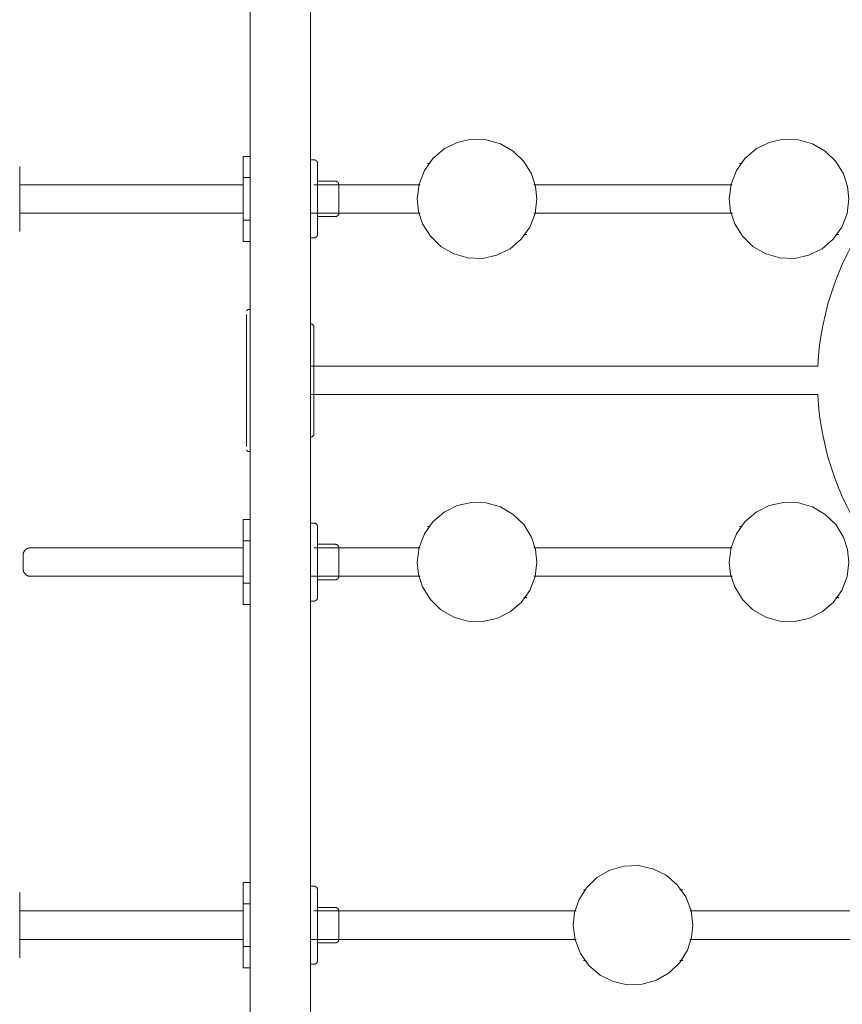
# Model space of a CAD drawing. Header units: inches. Extents: x -1 to 4727, y -3 to 1727.
# Tile 79 of 163: x 2714 to 2728, y 1392 to 1409. Entities that reach past the tile are written whole.
import ezdxf

# ---------------------------------------------------------------- set-up
doc = ezdxf.new("R2010")
doc.units = ezdxf.units.IN
doc.header["$LTSCALE"] = 42
doc.header["$MEASUREMENT"] = 0
doc.layers.get('0').update_dxf_attribs({"linetype": 'CONTINUOUS'})
doc.layers.add('I-FURN', color=8, linetype='CONTINUOUS')

# ---------------------------------------------------------------- blocks, each defined once
blk = doc.blocks.new('Game - Foosball Table - Default-3751008-FURNITURE PLAN - FLOOR 09 - EAST')
at = {"lineweight": 9}
for p, q in [((9.348, -1.003), (9.348, -7.245)), ((9.848, -7.247), (9.848, -1)), ((-3.794, -4.625), (-3.794, -4.625)), ((-2.605, -4.625), (-2.605, -4.625)), ((-2.574, -4.675), (-2.574, -4.625)), ((2.605, -4.625), (2.605, -4.625)), ((3.794, -4.625), (3.794, -4.625)), ((3.824, -4.675), (3.824, -4.625)), ((-0.25, -13.923), (-0.25, -4.994)), ((-0.25, -4.994), (-0.25, -13.923)), ((0.25, -4.994), (0.25, -13.923)), ((0.25, -13.923), (0.25, -4.994)), ((-3.824, -6.325), (-3.824, -6.375)), ((-3.794, -6.375), (-3.794, -6.375)), ((-2.605, -6.375), (-2.605, -6.375)), ((2.574, -6.325), (2.574, -6.375)), ((2.605, -6.375), (2.605, -6.375)), ((3.794, -6.375), (3.794, -6.375)), ((-3.449, -6.503), (-3.449, -10)), ((-2.949, -9.997), (-2.949, -6.5)), ((2.949, -6.503), (2.949, -10)), ((3.449, -9.997), (3.449, -6.5)), ((8.973, -7.375), (8.973, -7.423)), ((9.012, -7.375), (9.012, -7.375)), ((10.191, -7.375), (10.191, -7.375)), ((10.223, -7.423), (10.223, -7.375)), ((8.973, -9.097), (8.973, -9.125)), ((9.006, -9.125), (9.006, -9.125)), ((10.184, -9.125), (10.184, -9.125)), ((10.223, -9.125), (10.223, -9.077)), ((9.348, -9.253), (9.348, -13.875)), ((9.848, -13.937), (9.848, -9.255)), ((-3.794, -10.125), (-3.794, -10.125)), ((-2.605, -10.125), (-2.605, -10.125)), ((-2.574, -10.175), (-2.574, -10.125)), ((2.605, -10.125), (2.605, -10.125)), ((3.794, -10.125), (3.794, -10.125)), ((3.824, -10.175), (3.824, -10.125)), ((-3.824, -11.825), (-3.824, -11.875)), ((-3.794, -11.875), (-3.794, -11.875)), ((-2.605, -11.875), (-2.605, -11.875)), ((2.574, -11.825), (2.574, -11.875)), ((2.605, -11.875), (2.605, -11.875)), ((3.794, -11.875), (3.794, -11.875)), ((-3.449, -12.003), (-3.449, -13.875)), ((-2.949, -13.937), (-2.949, -12)), ((2.949, -12.003), (2.949, -13.875)), ((3.449, -13.937), (3.449, -12)), ((-3.512, -13.5), (-3.512, -13.813)), ((-2.887, -13.813), (-2.887, -13.5)), ((2.887, -13.5), (2.887, -13.813)), ((3.512, -13.813), (3.512, -13.5)), ((9.286, -13.5), (9.286, -13.813)), ((9.911, -13.813), (9.911, -13.5)), ((-3.887, -13.875), (-3.887, -13.937)), ((-3.47, -13.813), (-3.199, -13.813)), ((-3.199, -13.813), (-2.929, -13.813)), ((-2.512, -13.937), (-2.512, -13.875)), ((2.512, -13.875), (2.512, -13.937)), ((2.929, -13.813), (3.199, -13.813)), ((3.199, -13.813), (3.47, -13.813)), ((3.887, -13.937), (3.887, -13.875)), ((8.911, -13.875), (8.911, -13.937)), ((9.328, -13.813), (9.598, -13.813)), ((9.598, -13.813), (9.869, -13.813)), ((10.286, -13.937), (10.286, -13.875)), ((24.937, -13.937), (-24.937, -13.937)), ((-25.022, -15), (25.022, -15)), ((-3.949, -15), (-3.949, -15.125)), ((-3.574, -15), (-3.574, -15.125)), ((-2.824, -15.125), (-2.824, -15)), ((-2.449, -15), (-2.449, -15.125)), ((0, -15.062), (-1.164, -15.062)), ((-1.164, -15.062), (0, -15.062)), ((0, -15.062), (1.164, -15.062)), ((1.164, -15.062), (0, -15.062)), ((2.449, -15), (2.449, -15.125)), ((2.824, -15), (2.824, -15.125)), ((3.574, -15.125), (3.574, -15)), ((3.949, -15), (3.949, -15.125)), ((8.848, -15), (8.848, -15.125)), ((9.223, -15), (9.223, -15.125)), ((9.973, -15.125), (9.973, -15)), ((10.348, -15), (10.348, -15.125)), ((-3.574, -15.125), (-3.949, -15.125)), ((-2.824, -15.125), (-3.574, -15.125)), ((-3.449, -15.125), (-3.449, -19.062)), ((-2.949, -19.062), (-2.949, -15.125)), ((-2.449, -15.125), (-2.824, -15.125)), ((2.824, -15.125), (2.449, -15.125)), ((3.574, -15.125), (2.824, -15.125)), ((2.949, -15.125), (2.949, -18.875)), ((3.449, -18.875), (3.449, -15.125)), ((3.949, -15.125), (3.574, -15.125)), ((9.223, -15.125), (8.848, -15.125)), ((9.973, -15.125), (9.223, -15.125)), ((9.348, -15.125), (9.348, -19.062)), ((9.848, -19.062), (9.848, -15.125)), ((10.348, -15.125), (9.973, -15.125))]:
    blk.add_line(p, q, dxfattribs=at)
at = {"lineweight": 9, "flags": 128}
for points in [[(-3.199, -6.554), (-3.457, -6.522), (-3.698, -6.429), (-3.91, -6.279), (-4.079, -6.082), (-4.194, -5.85), (-4.249, -5.596), (-4.241, -5.337), (-4.17, -5.088), (-4.04, -4.863), (-3.859, -4.678), (-3.638, -4.541), (-3.419, -4.469), (-3.199, -4.446)], [(-3.199, -4.446), (-2.942, -4.478), (-2.7, -4.571), (-2.489, -4.721), (-2.32, -4.918), (-2.205, -5.15), (-2.15, -5.404), (-2.158, -5.663), (-2.229, -5.912), (-2.359, -6.137), (-2.54, -6.322), (-2.761, -6.459), (-2.979, -6.531), (-3.199, -6.554)], [(3.199, -6.554), (2.942, -6.522), (2.7, -6.429), (2.489, -6.279), (2.32, -6.082), (2.205, -5.85), (2.15, -5.596), (2.158, -5.337), (2.229, -5.088), (2.359, -4.863), (2.54, -4.678), (2.761, -4.541), (2.979, -4.469), (3.199, -4.446)], [(3.199, -4.446), (3.457, -4.478), (3.698, -4.571), (3.91, -4.721), (4.079, -4.918), (4.194, -5.15), (4.249, -5.404), (4.241, -5.663), (4.17, -5.912), (4.04, -6.137), (3.859, -6.322), (3.638, -6.459), (3.419, -6.531), (3.199, -6.554)], [(9.598, -7.196), (9.341, -7.228), (9.099, -7.321), (8.888, -7.471), (8.719, -7.668), (8.604, -7.9), (8.548, -8.154), (8.557, -8.413), (8.628, -8.662), (8.758, -8.887), (8.939, -9.072), (9.159, -9.209), (9.378, -9.281), (9.598, -9.304)], [(9.598, -9.304), (9.856, -9.272), (10.097, -9.179), (10.309, -9.029), (10.477, -8.832), (10.593, -8.6), (10.648, -8.346), (10.64, -8.087), (10.569, -7.838), (10.439, -7.613), (10.258, -7.428), (10.037, -7.291), (9.818, -7.219), (9.598, -7.196)], [(-3.199, -12.054), (-3.457, -12.022), (-3.698, -11.929), (-3.91, -11.779), (-4.079, -11.582), (-4.194, -11.35), (-4.249, -11.096), (-4.241, -10.837), (-4.17, -10.588), (-4.04, -10.363), (-3.859, -10.178), (-3.638, -10.041), (-3.419, -9.969), (-3.199, -9.946)], [(-3.199, -9.946), (-2.942, -9.978), (-2.7, -10.071), (-2.489, -10.221), (-2.32, -10.418), (-2.205, -10.65), (-2.15, -10.904), (-2.158, -11.163), (-2.229, -11.412), (-2.359, -11.637), (-2.54, -11.822), (-2.761, -11.959), (-2.979, -12.031), (-3.199, -12.054)], [(3.199, -12.054), (2.942, -12.022), (2.7, -11.929), (2.489, -11.779), (2.32, -11.582), (2.205, -11.35), (2.15, -11.096), (2.158, -10.837), (2.229, -10.588), (2.359, -10.363), (2.54, -10.178), (2.761, -10.041), (2.979, -9.969), (3.199, -9.946)], [(3.199, -9.946), (3.457, -9.978), (3.698, -10.071), (3.91, -10.221), (4.079, -10.418), (4.194, -10.65), (4.249, -10.904), (4.241, -11.163), (4.17, -11.412), (4.04, -11.637), (3.859, -11.822), (3.638, -11.959), (3.419, -12.031), (3.199, -12.054)], [(-3.512, -13.5), (-3.512, -13.498), (-3.512, -13.495), (-3.511, -13.493), (-3.511, -13.49), (-3.511, -13.488), (-3.51, -13.485), (-3.509, -13.483), (-3.509, -13.48), (-3.508, -13.478), (-3.507, -13.476), (-3.506, -13.473), (-3.505, -13.471), (-3.504, -13.469), (-3.502, -13.467), (-3.501, -13.465), (-3.5, -13.463), (-3.498, -13.461), (-3.496, -13.459), (-3.495, -13.457), (-3.493, -13.455), (-3.491, -13.453), (-3.489, -13.452), (-3.487, -13.45), (-3.485, -13.449), (-3.483, -13.447), (-3.481, -13.446), (-3.479, -13.445), (-3.477, -13.444), (-3.474, -13.443), (-3.472, -13.442), (-3.47, -13.441), (-3.467, -13.44), (-3.465, -13.439), (-3.462, -13.439), (-3.46, -13.438), (-3.458, -13.438), (-3.455, -13.438), (-3.453, -13.438), (-3.45, -13.438), (-3.449, -13.438)], [(-3.199, -13.438), (-3.209, -13.438), (-3.219, -13.438), (-3.229, -13.438), (-3.239, -13.438), (-3.249, -13.438), (-3.259, -13.438), (-3.268, -13.438), (-3.278, -13.438), (-3.287, -13.438), (-3.297, -13.438), (-3.306, -13.438), (-3.315, -13.438), (-3.324, -13.438), (-3.332, -13.438), (-3.341, -13.438), (-3.349, -13.438), (-3.357, -13.438), (-3.364, -13.438), (-3.372, -13.438), (-3.379, -13.438), (-3.386, -13.438), (-3.392, -13.438), (-3.398, -13.438), (-3.404, -13.438), (-3.41, -13.438), (-3.415, -13.438), (-3.42, -13.438), (-3.424, -13.438), (-3.429, -13.438), (-3.432, -13.438), (-3.436, -13.438), (-3.439, -13.438), (-3.442, -13.438), (-3.444, -13.438), (-3.446, -13.438), (-3.447, -13.438), (-3.448, -13.438), (-3.449, -13.438), (-3.449, -13.438)], [(-3.449, -13.438), (-3.449, -13.438), (-3.449, -13.438), (-3.448, -13.438), (-3.446, -13.438), (-3.444, -13.438), (-3.442, -13.438), (-3.44, -13.438), (-3.437, -13.438), (-3.433, -13.438), (-3.43, -13.438), (-3.426, -13.438), (-3.421, -13.438), (-3.416, -13.438), (-3.411, -13.438), (-3.406, -13.438), (-3.4, -13.438), (-3.394, -13.438), (-3.387, -13.438), (-3.381, -13.438), (-3.374, -13.438), (-3.366, -13.438)], [(-2.949, -13.438), (-2.95, -13.438), (-2.95, -13.438), (-2.951, -13.438), (-2.953, -13.438), (-2.954, -13.438), (-2.957, -13.438), (-2.959, -13.438), (-2.962, -13.438), (-2.965, -13.438), (-2.969, -13.438), (-2.973, -13.438), (-2.978, -13.438), (-2.982, -13.438), (-2.988, -13.438), (-2.993, -13.438), (-2.999, -13.438), (-3.005, -13.438), (-3.011, -13.438), (-3.018, -13.438), (-3.025, -13.438), (-3.033, -13.438), (-3.04, -13.438), (-3.048, -13.438), (-3.056, -13.438), (-3.064, -13.438), (-3.073, -13.438), (-3.082, -13.438), (-3.09, -13.438), (-3.1, -13.438), (-3.109, -13.438), (-3.118, -13.438), (-3.128, -13.438), (-3.137, -13.438), (-3.147, -13.438), (-3.157, -13.438), (-3.167, -13.438), (-3.177, -13.438), (-3.187, -13.438), (-3.197, -13.438), (-3.199, -13.438)], [(-3.035, -13.438), (-3.027, -13.438), (-3.02, -13.438), (-3.013, -13.438), (-3.007, -13.438), (-3.001, -13.438), (-2.995, -13.438), (-2.989, -13.438), (-2.984, -13.438), (-2.979, -13.438), (-2.974, -13.438), (-2.97, -13.438), (-2.966, -13.438), (-2.963, -13.438), (-2.96, -13.438), (-2.957, -13.438), (-2.955, -13.438), (-2.953, -13.438), (-2.952, -13.438), (-2.95, -13.438), (-2.95, -13.438), (-2.949, -13.438)], [(-2.949, -13.438), (-2.947, -13.438), (-2.944, -13.438), (-2.942, -13.438), (-2.939, -13.438), (-2.937, -13.439), (-2.935, -13.439), (-2.932, -13.44), (-2.93, -13.441), (-2.927, -13.442), (-2.925, -13.442), (-2.923, -13.443), (-2.921, -13.445), (-2.918, -13.446), (-2.916, -13.447), (-2.914, -13.448), (-2.912, -13.45), (-2.91, -13.451), (-2.908, -13.453), (-2.906, -13.455), (-2.905, -13.456), (-2.903, -13.458), (-2.901, -13.46), (-2.9, -13.462), (-2.898, -13.464), (-2.897, -13.466), (-2.896, -13.468), (-2.894, -13.471), (-2.893, -13.473), (-2.892, -13.475), (-2.891, -13.477), (-2.89, -13.48), (-2.89, -13.482), (-2.889, -13.484), (-2.888, -13.487), (-2.888, -13.489), (-2.887, -13.492), (-2.887, -13.494), (-2.887, -13.497), (-2.887, -13.499), (-2.887, -13.5)], [(2.887, -13.5), (2.887, -13.498), (2.887, -13.495), (2.887, -13.493), (2.888, -13.49), (2.888, -13.488), (2.889, -13.485), (2.889, -13.483), (2.89, -13.48), (2.891, -13.478), (2.892, -13.476), (2.893, -13.473), (2.894, -13.471), (2.895, -13.469), (2.896, -13.467), (2.898, -13.465), (2.899, -13.463), (2.901, -13.461), (2.902, -13.459), (2.904, -13.457), (2.906, -13.455), (2.908, -13.453), (2.91, -13.452), (2.912, -13.45), (2.914, -13.449), (2.916, -13.447), (2.918, -13.446), (2.92, -13.445), (2.922, -13.444), (2.924, -13.443), (2.927, -13.442), (2.929, -13.441), (2.931, -13.44), (2.934, -13.439), (2.936, -13.439), (2.939, -13.438), (2.941, -13.438), (2.944, -13.438), (2.946, -13.438), (2.949, -13.438), (2.949, -13.438)], [(3.199, -13.438), (3.189, -13.438), (3.179, -13.438), (3.169, -13.438), (3.16, -13.438), (3.15, -13.438), (3.14, -13.438), (3.13, -13.438), (3.121, -13.438), (3.111, -13.438), (3.102, -13.438), (3.093, -13.438), (3.084, -13.438), (3.075, -13.438), (3.067, -13.438), (3.058, -13.438), (3.05, -13.438), (3.042, -13.438), (3.035, -13.438), (3.027, -13.438), (3.02, -13.438), (3.013, -13.438), (3.007, -13.438), (3.001, -13.438), (2.995, -13.438), (2.989, -13.438), (2.984, -13.438), (2.979, -13.438), (2.974, -13.438), (2.97, -13.438), (2.966, -13.438), (2.963, -13.438), (2.96, -13.438), (2.957, -13.438), (2.955, -13.438), (2.953, -13.438), (2.952, -13.438), (2.95, -13.438), (2.95, -13.438), (2.949, -13.438)], [(2.949, -13.438), (2.95, -13.438), (2.95, -13.438), (2.951, -13.438), (2.953, -13.438), (2.954, -13.438), (2.957, -13.438), (2.959, -13.438), (2.962, -13.438), (2.965, -13.438), (2.969, -13.438), (2.973, -13.438), (2.978, -13.438), (2.982, -13.438), (2.988, -13.438), (2.993, -13.438), (2.999, -13.438), (3.005, -13.438), (3.011, -13.438), (3.018, -13.438), (3.025, -13.438), (3.033, -13.438)], [(3.449, -13.438), (3.449, -13.438), (3.449, -13.438), (3.448, -13.438), (3.446, -13.438), (3.444, -13.438), (3.442, -13.438), (3.44, -13.438), (3.437, -13.438), (3.433, -13.438), (3.43, -13.438), (3.426, -13.438), (3.421, -13.438), (3.416, -13.438), (3.411, -13.438), (3.406, -13.438), (3.4, -13.438), (3.394, -13.438), (3.387, -13.438), (3.381, -13.438), (3.374, -13.438), (3.366, -13.438), (3.359, -13.438), (3.351, -13.438), (3.343, -13.438), (3.334, -13.438), (3.326, -13.438), (3.317, -13.438), (3.308, -13.438), (3.299, -13.438), (3.29, -13.438), (3.281, -13.438), (3.271, -13.438), (3.261, -13.438), (3.252, -13.438), (3.242, -13.438), (3.232, -13.438), (3.222, -13.438), (3.212, -13.438), (3.202, -13.438), (3.199, -13.438)], [(3.364, -13.438), (3.372, -13.438), (3.379, -13.438), (3.386, -13.438), (3.392, -13.438), (3.398, -13.438), (3.404, -13.438), (3.41, -13.438), (3.415, -13.438), (3.42, -13.438), (3.424, -13.438), (3.429, -13.438), (3.432, -13.438), (3.436, -13.438), (3.439, -13.438), (3.442, -13.438), (3.444, -13.438), (3.446, -13.438), (3.447, -13.438), (3.448, -13.438), (3.449, -13.438), (3.449, -13.438)], [(3.449, -13.438), (3.452, -13.438), (3.454, -13.438), (3.457, -13.438), (3.459, -13.438), (3.462, -13.439), (3.464, -13.439), (3.467, -13.44), (3.469, -13.441), (3.471, -13.442), (3.474, -13.442), (3.476, -13.443), (3.478, -13.445), (3.48, -13.446), (3.483, -13.447), (3.485, -13.448), (3.487, -13.45), (3.489, -13.451), (3.491, -13.453), (3.492, -13.455), (3.494, -13.456), (3.496, -13.458), (3.498, -13.46), (3.499, -13.462), (3.501, -13.464), (3.502, -13.466), (3.503, -13.468), (3.505, -13.471), (3.506, -13.473), (3.507, -13.475), (3.508, -13.477), (3.509, -13.48), (3.509, -13.482), (3.51, -13.484), (3.511, -13.487), (3.511, -13.489), (3.511, -13.492), (3.512, -13.494), (3.512, -13.497), (3.512, -13.499), (3.512, -13.5)], [(9.286, -13.5), (9.286, -13.498), (9.286, -13.495), (9.286, -13.493), (9.287, -13.49), (9.287, -13.488), (9.288, -13.485), (9.288, -13.483), (9.289, -13.48), (9.29, -13.478), (9.291, -13.476), (9.292, -13.473), (9.293, -13.471), (9.294, -13.469), (9.295, -13.467), (9.297, -13.465), (9.298, -13.463), (9.3, -13.461), (9.301, -13.459), (9.303, -13.457), (9.305, -13.455), (9.306, -13.453), (9.308, -13.452), (9.31, -13.45), (9.312, -13.449), (9.314, -13.447), (9.317, -13.446), (9.319, -13.445), (9.321, -13.444), (9.323, -13.443), (9.326, -13.442), (9.328, -13.441), (9.33, -13.44), (9.333, -13.439), (9.335, -13.439), (9.338, -13.438), (9.34, -13.438), (9.343, -13.438), (9.345, -13.438), (9.348, -13.438), (9.348, -13.438)], [(9.598, -13.438), (9.588, -13.438), (9.578, -13.438), (9.568, -13.438), (9.558, -13.438), (9.549, -13.438), (9.539, -13.438), (9.529, -13.438), (9.52, -13.438), (9.51, -13.438), (9.501, -13.438), (9.492, -13.438), (9.483, -13.438), (9.474, -13.438), (9.465, -13.438), (9.457, -13.438), (9.449, -13.438), (9.441, -13.438), (9.433, -13.438), (9.426, -13.438), (9.419, -13.438), (9.412, -13.438), (9.406, -13.438), (9.399, -13.438), (9.393, -13.438), (9.388, -13.438), (9.383, -13.438), (9.378, -13.438), (9.373, -13.438), (9.369, -13.438), (9.365, -13.438), (9.362, -13.438), (9.359, -13.438), (9.356, -13.438), (9.354, -13.438), (9.352, -13.438), (9.35, -13.438), (9.349, -13.438), (9.349, -13.438), (9.348, -13.438)], [(9.348, -13.438), (9.348, -13.438), (9.349, -13.438), (9.35, -13.438), (9.351, -13.438), (9.353, -13.438), (9.355, -13.438), (9.358, -13.438), (9.361, -13.438), (9.364, -13.438), (9.368, -13.438), (9.372, -13.438), (9.376, -13.438), (9.381, -13.438), (9.386, -13.438), (9.392, -13.438), (9.398, -13.438), (9.404, -13.438), (9.41, -13.438), (9.417, -13.438), (9.424, -13.438), (9.431, -13.438)], [(9.848, -13.438), (9.848, -13.438), (9.847, -13.438), (9.846, -13.438), (9.845, -13.438), (9.843, -13.438), (9.841, -13.438), (9.838, -13.438), (9.836, -13.438), (9.832, -13.438), (9.828, -13.438), (9.824, -13.438), (9.82, -13.438), (9.815, -13.438), (9.81, -13.438), (9.805, -13.438), (9.799, -13.438), (9.793, -13.438), (9.786, -13.438), (9.779, -13.438), (9.772, -13.438), (9.765, -13.438), (9.758, -13.438), (9.75, -13.438), (9.742, -13.438), (9.733, -13.438), (9.725, -13.438), (9.716, -13.438), (9.707, -13.438), (9.698, -13.438), (9.689, -13.438), (9.679, -13.438), (9.67, -13.438), (9.66, -13.438), (9.651, -13.438), (9.641, -13.438), (9.631, -13.438), (9.621, -13.438), (9.611, -13.438), (9.601, -13.438), (9.598, -13.438)], [(9.763, -13.438), (9.77, -13.438), (9.778, -13.438), (9.784, -13.438), (9.791, -13.438), (9.797, -13.438), (9.803, -13.438), (9.809, -13.438), (9.814, -13.438), (9.819, -13.438), (9.823, -13.438), (9.827, -13.438), (9.831, -13.438), (9.835, -13.438), (9.838, -13.438), (9.84, -13.438), (9.843, -13.438), (9.845, -13.438), (9.846, -13.438), (9.847, -13.438), (9.848, -13.438), (9.848, -13.438)], [(9.848, -13.438), (9.851, -13.438), (9.853, -13.438), (9.856, -13.438), (9.858, -13.438), (9.861, -13.439), (9.863, -13.439), (9.865, -13.44), (9.868, -13.441), (9.87, -13.442), (9.873, -13.442), (9.875, -13.443), (9.877, -13.445), (9.879, -13.446), (9.881, -13.447), (9.884, -13.448), (9.886, -13.45), (9.888, -13.451), (9.889, -13.453), (9.891, -13.455), (9.893, -13.456), (9.895, -13.458), (9.896, -13.46), (9.898, -13.462), (9.899, -13.464), (9.901, -13.466), (9.902, -13.468), (9.903, -13.471), (9.904, -13.473), (9.906, -13.475), (9.906, -13.477), (9.907, -13.48), (9.908, -13.482), (9.909, -13.484), (9.909, -13.487), (9.91, -13.489), (9.91, -13.492), (9.91, -13.494), (9.911, -13.497), (9.911, -13.499), (9.911, -13.5)], [(-3.887, -13.875), (-3.887, -13.873), (-3.887, -13.87), (-3.886, -13.868), (-3.886, -13.865), (-3.886, -13.863), (-3.885, -13.86), (-3.884, -13.858), (-3.884, -13.855), (-3.883, -13.853), (-3.882, -13.851), (-3.881, -13.848), (-3.88, -13.846), (-3.879, -13.844), (-3.877, -13.842), (-3.876, -13.84), (-3.875, -13.838), (-3.873, -13.836), (-3.871, -13.834), (-3.87, -13.832), (-3.868, -13.83), (-3.866, -13.828), (-3.864, -13.827), (-3.862, -13.825), (-3.86, -13.824), (-3.858, -13.822), (-3.856, -13.821), (-3.854, -13.82), (-3.852, -13.819), (-3.849, -13.818), (-3.847, -13.817), (-3.845, -13.816), (-3.842, -13.815), (-3.84, -13.814), (-3.837, -13.814), (-3.835, -13.813), (-3.833, -13.813), (-3.83, -13.813), (-3.828, -13.813), (-3.825, -13.813), (-3.824, -13.813)], [(-3.199, -13.813), (-3.224, -13.813), (-3.249, -13.813), (-3.274, -13.813), (-3.299, -13.813), (-3.324, -13.813), (-3.348, -13.813), (-3.372, -13.813), (-3.396, -13.813), (-3.42, -13.813), (-3.443, -13.813), (-3.466, -13.813), (-3.488, -13.813), (-3.51, -13.813), (-3.531, -13.813), (-3.552, -13.813), (-3.573, -13.813), (-3.592, -13.813), (-3.612, -13.813), (-3.63, -13.813), (-3.648, -13.813), (-3.665, -13.813), (-3.681, -13.813), (-3.697, -13.813), (-3.711, -13.813), (-3.725, -13.813), (-3.738, -13.813), (-3.751, -13.813), (-3.762, -13.813), (-3.772, -13.813), (-3.782, -13.813), (-3.791, -13.813), (-3.798, -13.813), (-3.805, -13.813), (-3.811, -13.813), (-3.815, -13.813), (-3.819, -13.813), (-3.822, -13.813), (-3.824, -13.813), (-3.824, -13.813)], [(-3.824, -13.813), (-3.824, -13.813), (-3.822, -13.813), (-3.82, -13.813), (-3.816, -13.813), (-3.812, -13.813), (-3.806, -13.813), (-3.8, -13.813), (-3.793, -13.813), (-3.784, -13.813), (-3.775, -13.813), (-3.765, -13.813), (-3.754, -13.813), (-3.742, -13.813), (-3.729, -13.813), (-3.715, -13.813), (-3.701, -13.813), (-3.685, -13.813), (-3.669, -13.813), (-3.652, -13.813), (-3.635, -13.813), (-3.617, -13.813), (-3.598, -13.813), (-3.578, -13.813), (-3.558, -13.813), (-3.537, -13.813), (-3.516, -13.813), (-3.494, -13.813), (-3.472, -13.813)], [(-2.574, -13.813), (-2.575, -13.813), (-2.576, -13.813), (-2.579, -13.813), (-2.582, -13.813), (-2.587, -13.813), (-2.592, -13.813), (-2.599, -13.813), (-2.606, -13.813), (-2.614, -13.813), (-2.624, -13.813), (-2.634, -13.813), (-2.645, -13.813), (-2.657, -13.813), (-2.67, -13.813), (-2.684, -13.813), (-2.698, -13.813), (-2.713, -13.813), (-2.73, -13.813), (-2.746, -13.813), (-2.764, -13.813), (-2.782, -13.813), (-2.801, -13.813), (-2.821, -13.813), (-2.841, -13.813), (-2.862, -13.813), (-2.883, -13.813), (-2.905, -13.813), (-2.927, -13.813), (-2.95, -13.813), (-2.973, -13.813), (-2.996, -13.813), (-3.02, -13.813), (-3.044, -13.813), (-3.069, -13.813), (-3.093, -13.813), (-3.118, -13.813), (-3.143, -13.813), (-3.168, -13.813), (-3.193, -13.813), (-3.199, -13.813)], [(-2.933, -13.813), (-2.911, -13.813), (-2.889, -13.813), (-2.867, -13.813), (-2.847, -13.813), (-2.826, -13.813), (-2.806, -13.813), (-2.787, -13.813), (-2.769, -13.813), (-2.751, -13.813), (-2.734, -13.813), (-2.718, -13.813), (-2.702, -13.813), (-2.687, -13.813), (-2.673, -13.813), (-2.66, -13.813), (-2.648, -13.813), (-2.637, -13.813), (-2.626, -13.813), (-2.617, -13.813), (-2.608, -13.813), (-2.601, -13.813), (-2.594, -13.813), (-2.588, -13.813), (-2.583, -13.813), (-2.58, -13.813), (-2.577, -13.813), (-2.575, -13.813), (-2.574, -13.813)], [(-2.574, -13.813), (-2.572, -13.813), (-2.569, -13.813), (-2.567, -13.813), (-2.564, -13.813), (-2.562, -13.814), (-2.56, -13.814), (-2.557, -13.815), (-2.555, -13.816), (-2.552, -13.817), (-2.55, -13.817), (-2.548, -13.818), (-2.546, -13.82), (-2.543, -13.821), (-2.541, -13.822), (-2.539, -13.823), (-2.537, -13.825), (-2.535, -13.826), (-2.533, -13.828), (-2.531, -13.83), (-2.53, -13.831), (-2.528, -13.833), (-2.526, -13.835), (-2.525, -13.837), (-2.523, -13.839), (-2.522, -13.841), (-2.521, -13.843), (-2.519, -13.846), (-2.518, -13.848), (-2.517, -13.85), (-2.516, -13.852), (-2.515, -13.855), (-2.515, -13.857), (-2.514, -13.859), (-2.513, -13.862), (-2.513, -13.864), (-2.512, -13.867), (-2.512, -13.869), (-2.512, -13.872), (-2.512, -13.874), (-2.512, -13.875)], [(-1, -13.937), (-1, -13.935), (-1, -13.933), (-1, -13.93), (-0.999, -13.928), (-0.999, -13.925), (-0.998, -13.923), (-0.998, -13.92), (-0.997, -13.918), (-0.996, -13.915), (-0.995, -13.913), (-0.994, -13.911), (-0.993, -13.909), (-0.992, -13.906), (-0.99, -13.904), (-0.989, -13.902), (-0.988, -13.9), (-0.986, -13.898), (-0.984, -13.896), (-0.983, -13.894), (-0.981, -13.893), (-0.979, -13.891), (-0.977, -13.889), (-0.975, -13.888), (-0.973, -13.886), (-0.971, -13.885), (-0.969, -13.884), (-0.967, -13.882), (-0.965, -13.881), (-0.962, -13.88), (-0.96, -13.879), (-0.958, -13.878), (-0.955, -13.878), (-0.953, -13.877), (-0.951, -13.876), (-0.948, -13.876), (-0.946, -13.876), (-0.943, -13.875), (-0.941, -13.875), (-0.938, -13.875), (-0.938, -13.875)], [(-0.938, -13.875), (-0.937, -13.875), (-0.935, -13.875), (-0.931, -13.875), (-0.926, -13.875), (-0.919, -13.875), (-0.911, -13.875), (-0.901, -13.875), (-0.89, -13.875), (-0.877, -13.875), (-0.863, -13.875), (-0.848, -13.875), (-0.832, -13.875), (-0.814, -13.875), (-0.794, -13.875), (-0.774, -13.875), (-0.752, -13.875), (-0.729, -13.875), (-0.705, -13.875), (-0.68, -13.875), (-0.653, -13.875), (-0.626, -13.875), (-0.597, -13.875), (-0.568, -13.875), (-0.538, -13.875), (-0.507, -13.875), (-0.475, -13.875), (-0.442, -13.875), (-0.408, -13.875), (-0.374, -13.875), (-0.34, -13.875), (-0.304, -13.875), (-0.269, -13.875), (-0.233, -13.875), (-0.196, -13.875), (-0.159, -13.875), (-0.122, -13.875), (-0.085, -13.875), (-0.048, -13.875), (-0.01, -13.875), (0, -13.875)], [(0, -13.875), (-0.037, -13.875), (-0.075, -13.875), (-0.112, -13.875), (-0.149, -13.875), (-0.186, -13.875), (-0.223, -13.875), (-0.259, -13.875), (-0.295, -13.875), (-0.33, -13.875), (-0.365, -13.875), (-0.399, -13.875), (-0.433, -13.875), (-0.466, -13.875), (-0.498, -13.875), (-0.529, -13.875), (-0.56, -13.875), (-0.589, -13.875), (-0.618, -13.875), (-0.646, -13.875), (-0.673, -13.875), (-0.698, -13.875), (-0.723, -13.875), (-0.746, -13.875), (-0.768, -13.875), (-0.789, -13.875), (-0.809, -13.875), (-0.827, -13.875), (-0.844, -13.875), (-0.86, -13.875), (-0.874, -13.875), (-0.887, -13.875), (-0.898, -13.875), (-0.908, -13.875), (-0.917, -13.875), (-0.924, -13.875), (-0.929, -13.875), (-0.934, -13.875), (-0.936, -13.875), (-0.937, -13.875)], [(0, -13.875), (0.037, -13.875), (0.075, -13.875), (0.112, -13.875), (0.149, -13.875), (0.186, -13.875), (0.223, -13.875), (0.259, -13.875), (0.295, -13.875), (0.33, -13.875), (0.365, -13.875), (0.399, -13.875), (0.433, -13.875), (0.466, -13.875), (0.498, -13.875), (0.529, -13.875), (0.56, -13.875), (0.589, -13.875), (0.618, -13.875), (0.646, -13.875), (0.673, -13.875), (0.698, -13.875), (0.723, -13.875), (0.746, -13.875), (0.768, -13.875), (0.789, -13.875), (0.809, -13.875), (0.827, -13.875), (0.844, -13.875), (0.86, -13.875), (0.874, -13.875), (0.887, -13.875), (0.898, -13.875), (0.908, -13.875), (0.917, -13.875), (0.924, -13.875), (0.929, -13.875), (0.934, -13.875), (0.936, -13.875), (0.937, -13.875)], [(0.937, -13.875), (0.937, -13.875), (0.935, -13.875), (0.931, -13.875), (0.926, -13.875), (0.919, -13.875), (0.911, -13.875), (0.901, -13.875), (0.89, -13.875), (0.877, -13.875), (0.863, -13.875), (0.848, -13.875), (0.832, -13.875), (0.814, -13.875), (0.794, -13.875), (0.774, -13.875), (0.752, -13.875), (0.729, -13.875), (0.705, -13.875), (0.68, -13.875), (0.653, -13.875), (0.626, -13.875), (0.597, -13.875), (0.568, -13.875), (0.538, -13.875), (0.507, -13.875), (0.475, -13.875), (0.442, -13.875), (0.408, -13.875), (0.374, -13.875), (0.34, -13.875), (0.304, -13.875), (0.269, -13.875), (0.233, -13.875), (0.196, -13.875), (0.159, -13.875), (0.122, -13.875), (0.085, -13.875), (0.048, -13.875), (0.01, -13.875), (0, -13.875)], [(0.937, -13.875), (0.94, -13.875), (0.942, -13.875), (0.945, -13.875), (0.947, -13.876), (0.95, -13.876), (0.952, -13.877), (0.955, -13.877), (0.957, -13.878), (0.96, -13.879), (0.962, -13.88), (0.964, -13.881), (0.966, -13.882), (0.969, -13.883), (0.971, -13.885), (0.973, -13.886), (0.975, -13.887), (0.977, -13.889), (0.979, -13.891), (0.981, -13.892), (0.982, -13.894), (0.984, -13.896), (0.986, -13.898), (0.987, -13.9), (0.989, -13.902), (0.99, -13.904), (0.991, -13.906), (0.993, -13.908), (0.994, -13.91), (0.995, -13.913), (0.996, -13.915), (0.997, -13.917), (0.997, -13.92), (0.998, -13.922), (0.999, -13.924), (0.999, -13.927), (0.999, -13.929), (1, -13.932), (1, -13.934), (1, -13.937), (1, -13.937)], [(2.512, -13.875), (2.512, -13.873), (2.512, -13.87), (2.512, -13.868), (2.513, -13.865), (2.513, -13.863), (2.514, -13.86), (2.514, -13.858), (2.515, -13.855), (2.516, -13.853), (2.517, -13.851), (2.518, -13.848), (2.519, -13.846), (2.52, -13.844), (2.521, -13.842), (2.523, -13.84), (2.524, -13.838), (2.526, -13.836), (2.527, -13.834), (2.529, -13.832), (2.531, -13.83), (2.533, -13.828), (2.535, -13.827), (2.537, -13.825), (2.539, -13.824), (2.541, -13.822), (2.543, -13.821), (2.545, -13.82), (2.547, -13.819), (2.549, -13.818), (2.552, -13.817), (2.554, -13.816), (2.556, -13.815), (2.559, -13.814), (2.561, -13.814), (2.564, -13.813), (2.566, -13.813), (2.569, -13.813), (2.571, -13.813), (2.574, -13.813), (2.574, -13.813)], [(3.199, -13.813), (3.174, -13.813), (3.149, -13.813), (3.125, -13.813), (3.1, -13.813), (3.075, -13.813), (3.051, -13.813), (3.027, -13.813), (3.003, -13.813), (2.979, -13.813), (2.956, -13.813), (2.933, -13.813), (2.911, -13.813), (2.889, -13.813), (2.867, -13.813), (2.847, -13.813), (2.826, -13.813), (2.806, -13.813), (2.787, -13.813), (2.769, -13.813), (2.751, -13.813), (2.734, -13.813), (2.718, -13.813), (2.702, -13.813), (2.687, -13.813), (2.673, -13.813), (2.66, -13.813), (2.648, -13.813), (2.637, -13.813), (2.626, -13.813), (2.617, -13.813), (2.608, -13.813), (2.601, -13.813), (2.594, -13.813), (2.588, -13.813), (2.583, -13.813), (2.58, -13.813), (2.577, -13.813), (2.575, -13.813), (2.574, -13.813)], [(2.574, -13.813), (2.575, -13.813), (2.576, -13.813), (2.579, -13.813), (2.582, -13.813), (2.587, -13.813), (2.592, -13.813), (2.599, -13.813), (2.606, -13.813), (2.614, -13.813), (2.624, -13.813), (2.634, -13.813), (2.645, -13.813), (2.657, -13.813), (2.67, -13.813), (2.684, -13.813), (2.698, -13.813), (2.713, -13.813), (2.73, -13.813), (2.746, -13.813), (2.764, -13.813), (2.782, -13.813), (2.801, -13.813), (2.821, -13.813), (2.841, -13.813), (2.862, -13.813), (2.883, -13.813), (2.905, -13.813), (2.927, -13.813)], [(3.824, -13.813), (3.824, -13.813), (3.822, -13.813), (3.82, -13.813), (3.816, -13.813), (3.812, -13.813), (3.806, -13.813), (3.8, -13.813), (3.793, -13.813), (3.784, -13.813), (3.775, -13.813), (3.765, -13.813), (3.754, -13.813), (3.742, -13.813), (3.729, -13.813), (3.715, -13.813), (3.701, -13.813), (3.685, -13.813), (3.669, -13.813), (3.652, -13.813), (3.635, -13.813), (3.617, -13.813), (3.598, -13.813), (3.578, -13.813), (3.558, -13.813), (3.537, -13.813), (3.516, -13.813), (3.494, -13.813), (3.472, -13.813), (3.449, -13.813), (3.426, -13.813), (3.402, -13.813), (3.379, -13.813), (3.355, -13.813), (3.33, -13.813), (3.306, -13.813), (3.281, -13.813), (3.256, -13.813), (3.231, -13.813), (3.206, -13.813), (3.199, -13.813)], [(3.466, -13.813), (3.488, -13.813), (3.51, -13.813), (3.531, -13.813), (3.552, -13.813), (3.573, -13.813), (3.592, -13.813), (3.612, -13.813), (3.63, -13.813), (3.648, -13.813), (3.665, -13.813), (3.681, -13.813), (3.697, -13.813), (3.711, -13.813), (3.725, -13.813), (3.738, -13.813), (3.751, -13.813), (3.762, -13.813), (3.772, -13.813), (3.782, -13.813), (3.791, -13.813), (3.798, -13.813), (3.805, -13.813), (3.811, -13.813), (3.815, -13.813), (3.819, -13.813), (3.822, -13.813), (3.824, -13.813), (3.824, -13.813)], [(3.824, -13.813), (3.827, -13.813), (3.829, -13.813), (3.832, -13.813), (3.834, -13.813), (3.837, -13.814), (3.839, -13.814), (3.842, -13.815), (3.844, -13.816), (3.846, -13.817), (3.849, -13.817), (3.851, -13.818), (3.853, -13.82), (3.855, -13.821), (3.858, -13.822), (3.86, -13.823), (3.862, -13.825), (3.864, -13.826), (3.866, -13.828), (3.867, -13.83), (3.869, -13.831), (3.871, -13.833), (3.873, -13.835), (3.874, -13.837), (3.876, -13.839), (3.877, -13.841), (3.878, -13.843), (3.88, -13.846), (3.881, -13.848), (3.882, -13.85), (3.883, -13.852), (3.884, -13.855), (3.884, -13.857), (3.885, -13.859), (3.886, -13.862), (3.886, -13.864), (3.886, -13.867), (3.887, -13.869), (3.887, -13.872), (3.887, -13.874), (3.887, -13.875)], [(8.911, -13.875), (8.911, -13.873), (8.911, -13.87), (8.911, -13.868), (8.912, -13.865), (8.912, -13.863), (8.913, -13.86), (8.913, -13.858), (8.914, -13.855), (8.915, -13.853), (8.916, -13.851), (8.917, -13.848), (8.918, -13.846), (8.919, -13.844), (8.92, -13.842), (8.922, -13.84), (8.923, -13.838), (8.925, -13.836), (8.926, -13.834), (8.928, -13.832), (8.93, -13.83), (8.931, -13.828), (8.933, -13.827), (8.935, -13.825), (8.937, -13.824), (8.939, -13.822), (8.942, -13.821), (8.944, -13.82), (8.946, -13.819), (8.948, -13.818), (8.951, -13.817), (8.953, -13.816), (8.955, -13.815), (8.958, -13.814), (8.96, -13.814), (8.963, -13.813), (8.965, -13.813), (8.968, -13.813), (8.97, -13.813), (8.973, -13.813), (8.973, -13.813)], [(9.598, -13.813), (9.573, -13.813), (9.548, -13.813), (9.523, -13.813), (9.499, -13.813), (9.474, -13.813), (9.45, -13.813), (9.425, -13.813), (9.402, -13.813), (9.378, -13.813), (9.355, -13.813), (9.332, -13.813), (9.31, -13.813), (9.288, -13.813), (9.266, -13.813), (9.245, -13.813), (9.225, -13.813), (9.205, -13.813), (9.186, -13.813), (9.168, -13.813), (9.15, -13.813), (9.133, -13.813), (9.117, -13.813), (9.101, -13.813), (9.086, -13.813), (9.072, -13.813), (9.059, -13.813), (9.047, -13.813), (9.036, -13.813), (9.025, -13.813), (9.016, -13.813), (9.007, -13.813), (8.999, -13.813), (8.993, -13.813), (8.987, -13.813), (8.982, -13.813), (8.979, -13.813), (8.976, -13.813), (8.974, -13.813), (8.973, -13.813)], [(8.973, -13.813), (8.974, -13.813), (8.975, -13.813), (8.978, -13.813), (8.981, -13.813), (8.986, -13.813), (8.991, -13.813), (8.998, -13.813), (9.005, -13.813), (9.013, -13.813), (9.023, -13.813), (9.033, -13.813), (9.044, -13.813), (9.056, -13.813), (9.069, -13.813), (9.082, -13.813), (9.097, -13.813), (9.112, -13.813), (9.128, -13.813), (9.145, -13.813), (9.163, -13.813), (9.181, -13.813), (9.2, -13.813), (9.22, -13.813), (9.24, -13.813), (9.261, -13.813), (9.282, -13.813), (9.304, -13.813), (9.326, -13.813)], [(10.223, -13.813), (10.223, -13.813), (10.221, -13.813), (10.219, -13.813), (10.215, -13.813), (10.211, -13.813), (10.205, -13.813), (10.199, -13.813), (10.191, -13.813), (10.183, -13.813), (10.174, -13.813), (10.164, -13.813), (10.153, -13.813), (10.141, -13.813), (10.128, -13.813), (10.114, -13.813), (10.1, -13.813), (10.084, -13.813), (10.068, -13.813), (10.051, -13.813), (10.034, -13.813), (10.015, -13.813), (9.996, -13.813), (9.977, -13.813), (9.957, -13.813), (9.936, -13.813), (9.915, -13.813), (9.893, -13.813), (9.871, -13.813), (9.848, -13.813), (9.825, -13.813), (9.801, -13.813), (9.777, -13.813), (9.753, -13.813), (9.729, -13.813), (9.704, -13.813), (9.68, -13.813), (9.655, -13.813), (9.63, -13.813), (9.605, -13.813), (9.598, -13.813)], [(9.864, -13.813), (9.887, -13.813), (9.909, -13.813), (9.93, -13.813), (9.951, -13.813), (9.971, -13.813), (9.991, -13.813), (10.01, -13.813), (10.029, -13.813), (10.047, -13.813), (10.064, -13.813), (10.08, -13.813), (10.095, -13.813), (10.11, -13.813), (10.124, -13.813), (10.137, -13.813), (10.149, -13.813), (10.161, -13.813), (10.171, -13.813), (10.181, -13.813), (10.189, -13.813), (10.197, -13.813), (10.204, -13.813), (10.209, -13.813), (10.214, -13.813), (10.218, -13.813), (10.221, -13.813), (10.222, -13.813), (10.223, -13.813)], [(10.223, -13.813), (10.226, -13.813), (10.228, -13.813), (10.231, -13.813), (10.233, -13.813), (10.236, -13.814), (10.238, -13.814), (10.24, -13.815), (10.243, -13.816), (10.245, -13.817), (10.248, -13.817), (10.25, -13.818), (10.252, -13.82), (10.254, -13.821), (10.256, -13.822), (10.259, -13.823), (10.261, -13.825), (10.263, -13.826), (10.264, -13.828), (10.266, -13.83), (10.268, -13.831), (10.27, -13.833), (10.271, -13.835), (10.273, -13.837), (10.274, -13.839), (10.276, -13.841), (10.277, -13.843), (10.278, -13.846), (10.279, -13.848), (10.281, -13.85), (10.281, -13.852), (10.282, -13.855), (10.283, -13.857), (10.284, -13.859), (10.284, -13.862), (10.285, -13.864), (10.285, -13.867), (10.285, -13.869), (10.286, -13.872), (10.286, -13.874), (10.286, -13.875)], [(-1.224, -15.062), (-1.226, -15.062), (-1.227, -15.061), (-1.229, -15.06), (-1.231, -15.059), (-1.232, -15.058), (-1.234, -15.057), (-1.235, -15.056), (-1.237, -15.055), (-1.238, -15.053), (-1.24, -15.052), (-1.241, -15.051), (-1.242, -15.049), (-1.243, -15.048), (-1.245, -15.046), (-1.246, -15.045), (-1.247, -15.043), (-1.248, -15.041), (-1.249, -15.04), (-1.249, -15.038), (-1.25, -15.036), (-1.251, -15.034), (-1.251, -15.032), (-1.252, -15.031), (-1.252, -15.029), (-1.253, -15.027), (-1.253, -15.025), (-1.253, -15.023), (-1.253, -15.021), (-1.254, -15.019), (-1.254, -15.017), (-1.253, -15.015), (-1.253, -15.013), (-1.253, -15.012), (-1.253, -15.01), (-1.252, -15.008), (-1.252, -15.006), (-1.251, -15.004), (-1.251, -15.002), (-1.25, -15), (-1.25, -15)], [(1.25, -15), (1.251, -15.002), (1.251, -15.004), (1.252, -15.005), (1.252, -15.007), (1.253, -15.009), (1.253, -15.011), (1.253, -15.013), (1.253, -15.015), (1.254, -15.017), (1.254, -15.019), (1.253, -15.021), (1.253, -15.023), (1.253, -15.024), (1.253, -15.026), (1.252, -15.028), (1.252, -15.03), (1.252, -15.032), (1.251, -15.034), (1.25, -15.036), (1.25, -15.037), (1.249, -15.039), (1.248, -15.041), (1.247, -15.042), (1.246, -15.044), (1.245, -15.046), (1.244, -15.047), (1.243, -15.049), (1.241, -15.05), (1.24, -15.052), (1.239, -15.053), (1.237, -15.054), (1.236, -15.055), (1.234, -15.057), (1.233, -15.058), (1.231, -15.059), (1.229, -15.06), (1.228, -15.061), (1.226, -15.062), (1.224, -15.062), (1.224, -15.062)], [(3.074, -19), (3.069, -19), (3.064, -19), (3.059, -18.999), (3.054, -18.998), (3.05, -18.998), (3.045, -18.996), (3.04, -18.995), (3.035, -18.994), (3.03, -18.992), (3.026, -18.99), (3.021, -18.988), (3.017, -18.986), (3.012, -18.983), (3.008, -18.981), (3.004, -18.978), (3, -18.975), (2.996, -18.972), (2.992, -18.969), (2.988, -18.966), (2.985, -18.962), (2.981, -18.958), (2.978, -18.955), (2.975, -18.951), (2.972, -18.947), (2.969, -18.943), (2.967, -18.938), (2.964, -18.934), (2.962, -18.929), (2.96, -18.925), (2.958, -18.92), (2.956, -18.916), (2.955, -18.911), (2.953, -18.906), (2.952, -18.901), (2.951, -18.896), (2.95, -18.891), (2.95, -18.886), (2.95, -18.881), (2.949, -18.876), (2.949, -18.875)], [(3.449, -18.875), (3.449, -18.88), (3.449, -18.885), (3.449, -18.89), (3.448, -18.895), (3.447, -18.9), (3.446, -18.905), (3.445, -18.91), (3.443, -18.914), (3.441, -18.919), (3.44, -18.924), (3.437, -18.928), (3.435, -18.933), (3.433, -18.937), (3.43, -18.941), (3.428, -18.946), (3.425, -18.95), (3.422, -18.954), (3.418, -18.957), (3.415, -18.961), (3.411, -18.965), (3.408, -18.968), (3.404, -18.971), (3.4, -18.974), (3.396, -18.977), (3.392, -18.98), (3.388, -18.983), (3.383, -18.985), (3.379, -18.988), (3.374, -18.99), (3.37, -18.992), (3.365, -18.993), (3.36, -18.995), (3.355, -18.996), (3.351, -18.997), (3.346, -18.998), (3.341, -18.999), (3.336, -18.999), (3.331, -19), (3.326, -19), (3.324, -19)], [(-3.199, -19.062), (-3.605, -19.062), (-3.773, -19.062), (-3.605, -19.062), (-3.428, -19.062)], [(-2.97, -19.062), (-2.794, -19.062), (-2.626, -19.062), (-2.794, -19.062), (-3.199, -19.062)], [(3.199, -19), (3.194, -19), (3.189, -19), (3.184, -19), (3.179, -19), (3.175, -19), (3.17, -19), (3.165, -19), (3.16, -19), (3.155, -19), (3.151, -19), (3.146, -19), (3.142, -19), (3.137, -19), (3.133, -19), (3.129, -19), (3.125, -19), (3.121, -19), (3.117, -19), (3.113, -19), (3.11, -19), (3.106, -19), (3.103, -19), (3.1, -19), (3.097, -19), (3.094, -19), (3.092, -19), (3.089, -19), (3.087, -19), (3.085, -19), (3.083, -19), (3.081, -19), (3.08, -19), (3.078, -19), (3.077, -19), (3.076, -19), (3.075, -19), (3.075, -19), (3.075, -19), (3.074, -19)], [(3.074, -19), (3.075, -19), (3.075, -19), (3.075, -19), (3.076, -19), (3.077, -19), (3.078, -19), (3.079, -19), (3.081, -19), (3.082, -19), (3.084, -19), (3.086, -19), (3.089, -19), (3.091, -19), (3.093, -19), (3.096, -19), (3.099, -19), (3.102, -19), (3.105, -19), (3.109, -19), (3.112, -19), (3.116, -19), (3.12, -19), (3.124, -19), (3.128, -19), (3.132, -19), (3.136, -19), (3.14, -19), (3.145, -19), (3.149, -19), (3.154, -19), (3.159, -19), (3.164, -19), (3.168, -19), (3.173, -19), (3.178, -19), (3.183, -19), (3.188, -19), (3.193, -19), (3.198, -19), (3.199, -19)], [(3.199, -19), (3.204, -19), (3.209, -19), (3.214, -19), (3.219, -19), (3.224, -19), (3.229, -19), (3.234, -19), (3.239, -19), (3.243, -19), (3.248, -19), (3.253, -19), (3.257, -19), (3.262, -19), (3.266, -19), (3.27, -19), (3.274, -19), (3.278, -19), (3.282, -19), (3.286, -19), (3.289, -19), (3.292, -19), (3.296, -19), (3.299, -19), (3.302, -19), (3.305, -19), (3.307, -19), (3.31, -19), (3.312, -19), (3.314, -19), (3.316, -19), (3.318, -19), (3.319, -19), (3.32, -19), (3.322, -19), (3.323, -19), (3.323, -19), (3.324, -19), (3.324, -19), (3.324, -19)], [(3.324, -19), (3.324, -19), (3.324, -19), (3.324, -19), (3.323, -19), (3.322, -19), (3.321, -19), (3.32, -19), (3.318, -19), (3.316, -19), (3.315, -19), (3.312, -19), (3.31, -19), (3.308, -19), (3.305, -19), (3.303, -19), (3.3, -19), (3.297, -19), (3.293, -19), (3.29, -19), (3.286, -19), (3.283, -19), (3.279, -19), (3.275, -19), (3.271, -19), (3.267, -19), (3.263, -19), (3.258, -19), (3.254, -19), (3.249, -19), (3.245, -19), (3.24, -19), (3.235, -19), (3.23, -19), (3.226, -19), (3.221, -19), (3.216, -19), (3.211, -19), (3.206, -19), (3.201, -19), (3.199, -19)], [(9.598, -19.062), (9.192, -19.062), (9.024, -19.062), (9.192, -19.062), (9.369, -19.062)], [(9.827, -19.062), (10.004, -19.062), (10.172, -19.062), (10.004, -19.062), (9.598, -19.062)]]:
    blk.add_lwpolyline(points, dxfattribs=at)
at = {"lineweight": 9}
for start, end in [(233.0515, 267.134), (233.0515, 267.134), (272.866, 306.9485), (272.866, 306.9485)]:
    blk.add_arc((0, 0), 5, start, end, dxfattribs=at)

msp = doc.modelspace()

# ---------------------------------------------------------------- block references
at = {"layer": 'I-FURN', "rotation": 269.9999999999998}
msp.add_blockref('Game - Foosball Table - Default-3751008-FURNITURE PLAN - FLOOR 09 - EAST', (2732.687, 1402.875), dxfattribs=at)

doc.saveas('drawing.dxf')
